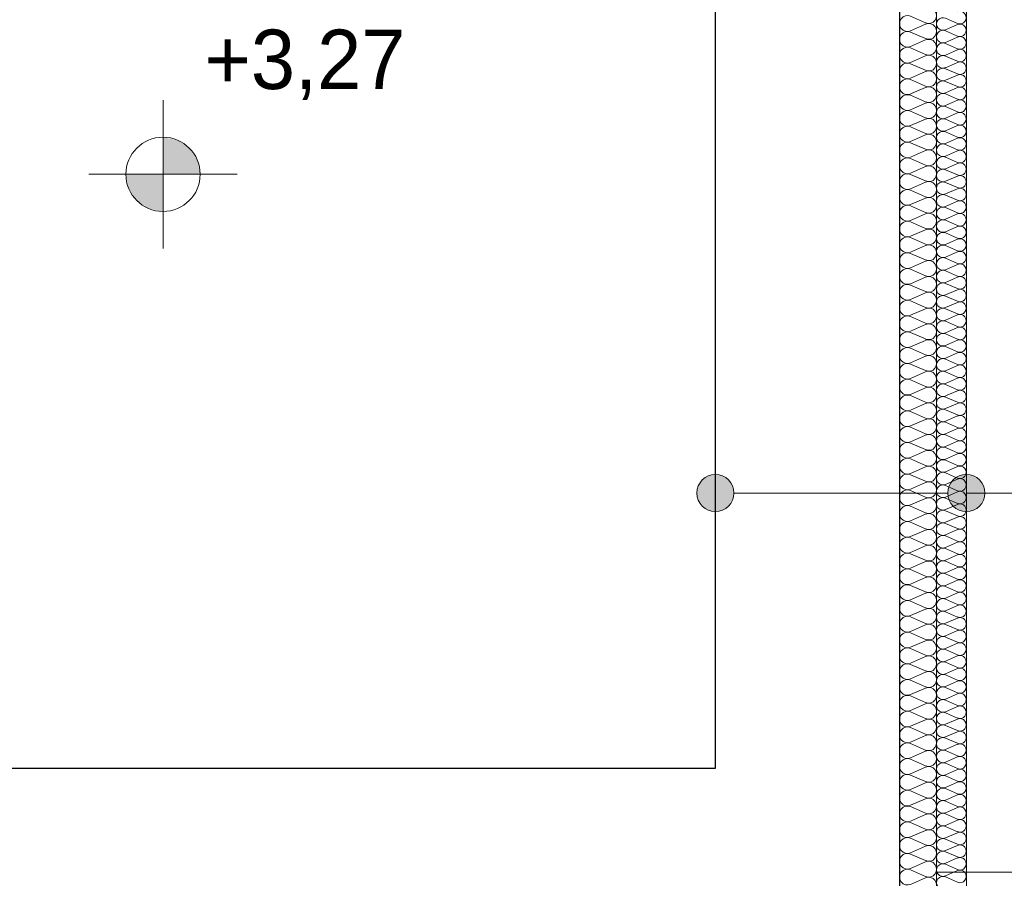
# Model space of a CAD drawing. Extents: x -438200 to -357500, y 15000 to 163871.
# Tile 67 of 148: x -417065 to -414413, y 77933 to 80246. Entities that reach past the tile are written whole.
import ezdxf
from ezdxf.lldxf.tags import DXFTag

# ---------------------------------------------------------------- set-up
doc = ezdxf.new("R2010")
doc.units = 0
doc.header["$MEASUREMENT"] = 0
for name, color, linetype in [('#podkład', 252, 'Continuous'), ('Arch ocieplenie', 252, 'Continuous'), ('Arch opisy', 252, 'Continuous'), ('Inwent Izolacje', 252, 'Continuous'), ('INWENT RZĘDNE', 252, 'Continuous'), ('IS_Opisy_działek_Therm', 7, 'SOLID')]:
    doc.layers.add(name, color=color, linetype=linetype)
for name, color, linetype, lineweight in [('Arch ocieplenie_Nr_Pióra__44', 252, 'Continuous', 13), ('Arch opisy_Nr_Pióra__21', 252, 'Continuous', 9), ('Arch wykończenie_Nr_Pióra__3', 252, 'Continuous', 18), ('INWENT DACH_Nr_Pióra__21', 252, 'Continuous', 9), ('Inwent Izolacje_Nr_Pióra__44', 252, 'Continuous', 13), ('INWENT RZĘDNE_Nr_Pióra__21', 252, 'Continuous', 9), ('INWENT.ŚCIANY_Nr_Pióra__1', 252, 'Continuous', 25), ('INWENT.ŚCIANY_Nr_Pióra__2', 252, 'Continuous', 13)]:
    doc.layers.add(name, color=color, linetype=linetype, lineweight=lineweight)
doc.styles.add('GENERATED_STYLE_2', font='txt')
doc.styles.get("Standard").update_dxf_attribs({"font": 'arial.ttf', "width": 0.8, "bigfont": 'BIGFONT.SHX'})
tags = doc.linetypes.add('SOLID', pattern=[10, 10, 0]).pattern_tags.tags
tags[6:7] = [DXFTag(74, 4), DXFTag(75, 0), DXFTag(340, '0'), DXFTag(46, 0.0), DXFTag(50, 0.0), DXFTag(44, 0.0), DXFTag(45, 0.0)]
tags[4:5] = [DXFTag(74, 4), DXFTag(75, 0), DXFTag(340, '0'), DXFTag(46, 0.0), DXFTag(50, 0.0), DXFTag(44, 0.0), DXFTag(45, 0.0)]

# ---------------------------------------------------------------- blocks, each defined once
blk = doc.blocks.new('Izolacja cieplna 14_186', base_point=(-414594.9, 57732.6))
at = {"layer": 'Arch ocieplenie_Nr_Pióra__44', "linetype": 'Continuous'}
for p, q in [((-414538.8, 70048.8), (-414571.1, 70063)), ((-414571.1, 70031.8), (-414538.8, 70045.9)), ((-414538.8, 70014.8), (-414571.1, 70028.9)), ((-414571.1, 69997.8), (-414538.8, 70011.9)), ((-414538.8, 69980.8), (-414571.1, 69994.9)), ((-414571.1, 69963.8), (-414538.8, 69977.9)), ((-414538.8, 69946.8), (-414571.1, 69960.9)), ((-414571.1, 69929.7), (-414538.8, 69943.9)), ((-414538.8, 69912.7), (-414571.1, 69926.9)), ((-414571.1, 69895.7), (-414538.8, 69909.9)), ((-414538.8, 69878.7), (-414571.1, 69892.9)), ((-414571.1, 69861.7), (-414538.8, 69875.9)), ((-414538.8, 69844.7), (-414571.1, 69858.8)), ((-414571.1, 69827.7), (-414538.8, 69841.8)), ((-414538.8, 69810.7), (-414571.1, 69824.8)), ((-414571.1, 69793.7), (-414538.8, 69807.8)), ((-414538.8, 69776.7), (-414571.1, 69790.8)), ((-414571.1, 69759.6), (-414538.8, 69773.8)), ((-414538.8, 69742.6), (-414571.1, 69756.8)), ((-414571.1, 69725.6), (-414538.8, 69739.8)), ((-414538.8, 69708.6), (-414571.1, 69722.8)), ((-414571.1, 69691.6), (-414538.8, 69705.8)), ((-414538.8, 69674.6), (-414571.1, 69688.8)), ((-414571.1, 69657.6), (-414538.8, 69671.7)), ((-414538.8, 69640.6), (-414571.1, 69654.7)), ((-414571.1, 69623.6), (-414538.8, 69637.7)), ((-414538.8, 69606.6), (-414571.1, 69620.7)), ((-414571.1, 69589.6), (-414538.8, 69603.7)), ((-414538.8, 69572.5), (-414571.1, 69586.7)), ((-414571.1, 69555.5), (-414538.8, 69569.7)), ((-414538.8, 69538.5), (-414571.1, 69552.7)), ((-414571.1, 69521.5), (-414538.8, 69535.7)), ((-414538.8, 69504.5), (-414571.1, 69518.7)), ((-414571.1, 69487.5), (-414538.8, 69501.6)), ((-414538.8, 69470.5), (-414571.1, 69484.6)), ((-414571.1, 69453.5), (-414538.8, 69467.6)), ((-414538.8, 69436.5), (-414571.1, 69450.6)), ((-414571.1, 69419.5), (-414538.8, 69433.6)), ((-414538.8, 69402.5), (-414571.1, 69416.6)), ((-414571.1, 69385.4), (-414538.8, 69399.6)), ((-414538.8, 69368.4), (-414571.1, 69382.6)), ((-414571.1, 69351.4), (-414538.8, 69365.6)), ((-414538.8, 69334.4), (-414571.1, 69348.6)), ((-414571.1, 69317.4), (-414538.8, 69331.6)), ((-414538.8, 69300.4), (-414571.1, 69314.5)), ((-414571.1, 69283.4), (-414538.8, 69297.5)), ((-414538.8, 69266.4), (-414571.1, 69280.5)), ((-414571.1, 69249.4), (-414538.8, 69263.5)), ((-414538.8, 69232.4), (-414571.1, 69246.5)), ((-414571.1, 69215.3), (-414538.8, 69229.5)), ((-414538.8, 69198.3), (-414571.1, 69212.5)), ((-414571.1, 69181.3), (-414538.8, 69195.5)), ((-414538.8, 69164.3), (-414571.1, 69178.5)), ((-414571.1, 69147.3), (-414538.8, 69161.5)), ((-414538.8, 69130.3), (-414571.1, 69144.5)), ((-414571.1, 69113.3), (-414538.8, 69127.4)), ((-414538.8, 69096.3), (-414571.1, 69110.4)), ((-414571.1, 69079.3), (-414538.8, 69093.4)), ((-414538.8, 69062.3), (-414571.1, 69076.4)), ((-414571.1, 69045.3), (-414538.8, 69059.4)), ((-414538.8, 69028.2), (-414571.1, 69042.4)), ((-414571.1, 69011.2), (-414538.8, 69025.4)), ((-414538.8, 68994.2), (-414571.1, 69008.4)), ((-414571.1, 68977.2), (-414538.8, 68991.4)), ((-414538.8, 68960.2), (-414571.1, 68974.4)), ((-414571.1, 68943.2), (-414538.8, 68957.3)), ((-414538.8, 68926.2), (-414571.1, 68940.3)), ((-414571.1, 68909.2), (-414538.8, 68923.3)), ((-414538.8, 68892.2), (-414571.1, 68906.3)), ((-414571.1, 68875.2), (-414538.8, 68889.3)), ((-414538.8, 68858.2), (-414571.1, 68872.3)), ((-414571.1, 68841.1), (-414538.8, 68855.3)), ((-414538.8, 68824.1), (-414571.1, 68838.3)), ((-414571.1, 68807.1), (-414538.8, 68821.3)), ((-414538.8, 68790.1), (-414571.1, 68804.3)), ((-414571.1, 68773.1), (-414538.8, 68787.3)), ((-414538.8, 68756.1), (-414571.1, 68770.2)), ((-414571.1, 68739.1), (-414538.8, 68753.2)), ((-414538.8, 68722.1), (-414571.1, 68736.2)), ((-414571.1, 68705.1), (-414538.8, 68719.2)), ((-414538.8, 68688.1), (-414571.1, 68702.2)), ((-414571.1, 68671), (-414538.8, 68685.2)), ((-414538.8, 68654), (-414571.1, 68668.2)), ((-414571.1, 68637), (-414538.8, 68651.2)), ((-414538.8, 68620), (-414571.1, 68634.2)), ((-414571.1, 68603), (-414538.8, 68617.2)), ((-414538.8, 68586), (-414571.1, 68600.2)), ((-414571.1, 68569), (-414538.8, 68583.1)), ((-414538.8, 68552), (-414571.1, 68566.1)), ((-414571.1, 68535), (-414538.8, 68549.1)), ((-414538.8, 68518), (-414571.1, 68532.1)), ((-414571.1, 68501), (-414538.8, 68515.1)), ((-414538.8, 68483.9), (-414571.1, 68498.1)), ((-414571.1, 68466.9), (-414538.8, 68481.1)), ((-414538.8, 68449.9), (-414571.1, 68464.1)), ((-414571.1, 68432.9), (-414538.8, 68447.1)), ((-414538.8, 68415.9), (-414571.1, 68430.1)), ((-414571.1, 68398.9), (-414538.8, 68413.1)), ((-414538.8, 68381.9), (-414571.1, 68396)), ((-414571.1, 68364.9), (-414538.8, 68379)), ((-414538.8, 68347.9), (-414571.1, 68362)), ((-414571.1, 68330.9), (-414538.8, 68345)), ((-414538.8, 68313.9), (-414571.1, 68328)), ((-414571.1, 68296.8), (-414538.8, 68311)), ((-414538.8, 68279.8), (-414571.1, 68294)), ((-414571.1, 68262.8), (-414538.8, 68277)), ((-414538.8, 68245.8), (-414571.1, 68260)), ((-414571.1, 68228.8), (-414538.8, 68243)), ((-414538.8, 68211.8), (-414571.1, 68225.9)), ((-414571.1, 68194.8), (-414538.8, 68208.9)), ((-414538.8, 68177.8), (-414571.1, 68191.9)), ((-414571.1, 68160.8), (-414538.8, 68174.9)), ((-414538.8, 68143.8), (-414571.1, 68157.9)), ((-414571.1, 68126.7), (-414538.8, 68140.9)), ((-414538.8, 68109.7), (-414571.1, 68123.9)), ((-414571.1, 68092.7), (-414538.8, 68106.9)), ((-414538.8, 68075.7), (-414571.1, 68089.9)), ((-414571.1, 68058.7), (-414538.8, 68072.9)), ((-414538.8, 68041.7), (-414571.1, 68055.9)), ((-414571.1, 68024.7), (-414538.8, 68038.8)), ((-414538.8, 68007.7), (-414571.1, 68021.8)), ((-414571.1, 67990.7), (-414538.8, 68004.8)), ((-414538.8, 67973.7), (-414571.1, 67987.8)), ((-414571.1, 67956.7), (-414538.8, 67970.8)), ((-414538.8, 67939.6), (-414571.1, 67953.8)), ((-414571.1, 67922.6), (-414538.8, 67936.8)), ((-414538.8, 67905.6), (-414571.1, 67919.8)), ((-414571.1, 67888.6), (-414538.8, 67902.8)), ((-414538.8, 67871.6), (-414571.1, 67885.8)), ((-414571.1, 67854.6), (-414538.8, 67868.8)), ((-414538.8, 67837.6), (-414571.1, 67851.7)), ((-414571.1, 67820.6), (-414538.8, 67834.7)), ((-414538.8, 67803.6), (-414571.1, 67817.7)), ((-414571.1, 67786.6), (-414538.8, 67800.7)), ((-414538.8, 67769.6), (-414571.1, 67783.7)), ((-414571.1, 67752.5), (-414538.8, 67766.7)), ((-414538.8, 67735.5), (-414571.1, 67749.7))]:
    blk.add_line(p, q, dxfattribs=at)
for centre, start_param, end_param in [((-414532, 70064.4), 1.158003, 5.125183), ((-414577.9, 70047.4), 4.299595, 8.266774), ((-414532, 70030.4), 1.158003, 5.125183), ((-414577.9, 70013.4), 4.299595, 8.266774), ((-414577.9, 69979.3), 4.299595, 8.266774), ((-414532, 69996.3), 1.158003, 5.125183), ((-414532, 69962.3), 1.158003, 5.125183), ((-414577.9, 69945.3), 4.299595, 8.266774), ((-414532, 69928.3), 1.158003, 5.125183), ((-414577.9, 69911.3), 4.299595, 8.266774), ((-414577.9, 69877.3), 4.299595, 8.266774), ((-414532, 69894.3), 1.158003, 5.125183), ((-414577.9, 69843.3), 4.299595, 8.266774), ((-414532, 69860.3), 1.158003, 5.125183), ((-414532, 69826.3), 1.158003, 5.125183), ((-414577.9, 69809.2), 4.299595, 8.266774), ((-414532, 69792.2), 1.158003, 5.125183), ((-414577.9, 69775.2), 4.299595, 8.266774), ((-414577.9, 69741.2), 4.299595, 8.266774), ((-414532, 69758.2), 1.158003, 5.125183), ((-414532, 69724.2), 1.158003, 5.125183), ((-414577.9, 69707.2), 4.299595, 8.266774), ((-414532, 69690.2), 1.158003, 5.125183), ((-414577.9, 69673.2), 4.299595, 8.266774), ((-414532, 69656.2), 1.158003, 5.125183), ((-414577.9, 69639.2), 4.299595, 8.266774), ((-414577.9, 69605.1), 4.299595, 8.266774), ((-414532, 69622.1), 1.158003, 5.125183), ((-414532, 69588.1), 1.158003, 5.125183), ((-414577.9, 69571.1), 4.299595, 8.266774), ((-414532, 69554.1), 1.158003, 5.125183), ((-414577.9, 69537.1), 4.299595, 8.266774), ((-414577.9, 69503.1), 4.299595, 8.266774), ((-414532, 69520.1), 1.158003, 5.125183), ((-414532, 69486.1), 1.158003, 5.125183), ((-414577.9, 69469.1), 4.299595, 8.266774), ((-414532, 69452), 1.158003, 5.125183), ((-414577.9, 69435), 4.299595, 8.266774), ((-414532, 69418), 1.158003, 5.125183), ((-414577.9, 69401), 4.299595, 8.266774), ((-414577.9, 69367), 4.299595, 8.266774), ((-414532, 69384), 1.158003, 5.125183), ((-414532, 69350), 1.158003, 5.125183), ((-414577.9, 69333), 4.299595, 8.266774), ((-414532, 69316), 1.158003, 5.125183), ((-414577.9, 69299), 4.299595, 8.266774), ((-414577.9, 69264.9), 4.299595, 8.266774), ((-414532, 69282), 1.158003, 5.125183), ((-414532, 69247.9), 1.158003, 5.125183), ((-414577.9, 69230.9), 4.299595, 8.266774), ((-414532, 69213.9), 1.158003, 5.125183), ((-414577.9, 69196.9), 4.299595, 8.266774), ((-414532, 69179.9), 1.158003, 5.125183), ((-414577.9, 69162.9), 4.299595, 8.266774), ((-414577.9, 69128.9), 4.299595, 8.266774), ((-414532, 69145.9), 1.158003, 5.125183), ((-414532, 69111.9), 1.158003, 5.125183), ((-414577.9, 69094.9), 4.299595, 8.266774), ((-414532, 69077.8), 1.158003, 5.125183), ((-414577.9, 69060.8), 4.299595, 8.266774), ((-414577.9, 69026.8), 4.299595, 8.266774), ((-414532, 69043.8), 1.158003, 5.125183), ((-414532, 69009.8), 1.158003, 5.125183), ((-414577.9, 68992.8), 4.299595, 8.266774), ((-414532, 68975.8), 1.158003, 5.125183), ((-414577.9, 68958.8), 4.299595, 8.266774), ((-414532, 68941.8), 1.158003, 5.125183), ((-414577.9, 68924.8), 4.299595, 8.266774), ((-414577.9, 68890.7), 4.299595, 8.266774), ((-414532, 68907.8), 1.158003, 5.125183), ((-414532, 68873.7), 1.158003, 5.125183), ((-414577.9, 68856.7), 4.299595, 8.266774), ((-414532, 68839.7), 1.158003, 5.125183), ((-414577.9, 68822.7), 4.299595, 8.266774), ((-414577.9, 68788.7), 4.299595, 8.266774), ((-414532, 68805.7), 1.158003, 5.125183), ((-414577.9, 68754.7), 4.299595, 8.266774), ((-414532, 68771.7), 1.158003, 5.125183), ((-414532, 68737.7), 1.158003, 5.125183), ((-414577.9, 68720.6), 4.299595, 8.266774), ((-414532, 68703.6), 1.158003, 5.125183), ((-414577.9, 68686.6), 4.299595, 8.266774), ((-414577.9, 68652.6), 4.299595, 8.266774), ((-414532, 68669.6), 1.158003, 5.125183), ((-414532, 68635.6), 1.158003, 5.125183), ((-414577.9, 68618.6), 4.299595, 8.266774), ((-414532, 68601.6), 1.158003, 5.125183), ((-414577.9, 68584.6), 4.299595, 8.266774), ((-414577.9, 68550.6), 4.299595, 8.266774), ((-414532, 68567.6), 1.158003, 5.125183), ((-414577.9, 68516.5), 4.299595, 8.266774), ((-414532, 68533.5), 1.158003, 5.125183), ((-414532, 68499.5), 1.158003, 5.125183), ((-414577.9, 68482.5), 4.299595, 8.266774), ((-414532, 68465.5), 1.158003, 5.125183), ((-414577.9, 68448.5), 4.299595, 8.266774), ((-414577.9, 68414.5), 4.299595, 8.266774), ((-414532, 68431.5), 1.158003, 5.125183), ((-414532, 68397.5), 1.158003, 5.125183), ((-414577.9, 68380.5), 4.299595, 8.266774), ((-414532, 68363.5), 1.158003, 5.125183), ((-414577.9, 68346.4), 4.299595, 8.266774), ((-414577.9, 68312.4), 4.299595, 8.266774), ((-414532, 68329.4), 1.158003, 5.125183), ((-414577.9, 68278.4), 4.299595, 8.266774), ((-414532, 68295.4), 1.158003, 5.125183), ((-414532, 68261.4), 1.158003, 5.125183), ((-414577.9, 68244.4), 4.299595, 8.266774), ((-414532, 68227.4), 1.158003, 5.125183), ((-414577.9, 68210.4), 4.299595, 8.266774), ((-414577.9, 68176.3), 4.299595, 8.266774), ((-414532, 68193.4), 1.158003, 5.125183), ((-414532, 68159.3), 1.158003, 5.125183), ((-414577.9, 68142.3), 4.299595, 8.266774), ((-414532, 68125.3), 1.158003, 5.125183), ((-414577.9, 68108.3), 4.299595, 8.266774), ((-414532, 68091.3), 1.158003, 5.125183), ((-414577.9, 68074.3), 4.299595, 8.266774), ((-414577.9, 68040.3), 4.299595, 8.266774), ((-414532, 68057.3), 1.158003, 5.125183), ((-414532, 68023.3), 1.158003, 5.125183), ((-414577.9, 68006.3), 4.299595, 8.266774), ((-414532, 67989.2), 1.158003, 5.125183), ((-414577.9, 67972.2), 4.299595, 8.266774), ((-414577.9, 67938.2), 4.299595, 8.266774), ((-414532, 67955.2), 1.158003, 5.125183), ((-414532, 67921.2), 1.158003, 5.125183), ((-414577.9, 67904.2), 4.299595, 8.266774), ((-414532, 67887.2), 1.158003, 5.125183), ((-414577.9, 67870.2), 4.299595, 8.266774), ((-414532, 67853.2), 1.158003, 5.125183), ((-414577.9, 67836.2), 4.299595, 8.266774), ((-414577.9, 67802.1), 4.299595, 8.266774), ((-414532, 67819.2), 1.158003, 5.125183), ((-414532, 67785.1), 1.158003, 5.125183), ((-414577.9, 67768.1), 4.299595, 8.266774), ((-414532, 67751.1), 1.158003, 5.125183), ((-414577.9, 67734.1), 4.299595, 8.266774)]:
    blk.add_ellipse(centre, major_axis=(-17, 0), ratio=0.999704, start_param=start_param, end_param=end_param, dxfattribs=at)
blk = doc.blocks.new('Izolacja cieplna 14_328', base_point=(-414694.9, 72092.6))
at = {"layer": 'Inwent Izolacje_Nr_Pióra__44', "linetype": 'Continuous'}
for p, q in [((-414665.1, 70068.2), (-414624.7, 70050.4)), ((-414624.7, 70046.9), (-414665.1, 70029.1)), ((-414665.1, 70025.6), (-414624.7, 70007.9)), ((-414624.7, 70004.3), (-414665.1, 69986.6)), ((-414665.1, 69983), (-414624.7, 69965.3)), ((-414624.7, 69961.7), (-414665.1, 69944)), ((-414665.1, 69940.4), (-414624.7, 69922.7)), ((-414624.7, 69919.1), (-414665.1, 69901.4)), ((-414665.1, 69897.8), (-414624.7, 69880.1)), ((-414624.7, 69876.5), (-414665.1, 69858.8)), ((-414665.1, 69855.2), (-414624.7, 69837.5)), ((-414624.7, 69833.9), (-414665.1, 69816.2)), ((-414665.1, 69812.7), (-414624.7, 69794.9)), ((-414624.7, 69791.4), (-414665.1, 69773.6)), ((-414665.1, 69770.1), (-414624.7, 69752.4)), ((-414624.7, 69748.8), (-414665.1, 69731.1)), ((-414665.1, 69727.5), (-414624.7, 69709.8)), ((-414624.7, 69706.2), (-414665.1, 69688.5)), ((-414665.1, 69684.9), (-414624.7, 69667.2)), ((-414624.7, 69663.6), (-414665.1, 69645.9)), ((-414665.1, 69642.3), (-414624.7, 69624.6)), ((-414624.7, 69621), (-414665.1, 69603.3)), ((-414665.1, 69599.7), (-414624.7, 69582)), ((-414624.7, 69578.5), (-414665.1, 69560.7)), ((-414665.1, 69557.2), (-414624.7, 69539.4)), ((-414624.7, 69535.9), (-414665.1, 69518.2)), ((-414665.1, 69514.6), (-414624.7, 69496.9)), ((-414624.7, 69493.3), (-414665.1, 69475.6)), ((-414665.1, 69472), (-414624.7, 69454.3)), ((-414624.7, 69450.7), (-414665.1, 69433)), ((-414665.1, 69429.4), (-414624.7, 69411.7)), ((-414624.7, 69408.1), (-414665.1, 69390.4)), ((-414665.1, 69386.8), (-414624.7, 69369.1)), ((-414624.7, 69365.5), (-414665.1, 69347.8)), ((-414665.1, 69344.2), (-414624.7, 69326.5)), ((-414624.7, 69323), (-414665.1, 69305.2)), ((-414665.1, 69301.7), (-414624.7, 69283.9)), ((-414624.7, 69280.4), (-414665.1, 69262.7)), ((-414665.1, 69259.1), (-414624.7, 69241.4)), ((-414624.7, 69237.8), (-414665.1, 69220.1)), ((-414665.1, 69216.5), (-414624.7, 69198.8)), ((-414624.7, 69195.2), (-414665.1, 69177.5)), ((-414665.1, 69173.9), (-414624.7, 69156.2)), ((-414624.7, 69152.6), (-414665.1, 69134.9)), ((-414665.1, 69131.3), (-414624.7, 69113.6)), ((-414624.7, 69110), (-414665.1, 69092.3)), ((-414665.1, 69088.8), (-414624.7, 69071)), ((-414624.7, 69067.5), (-414665.1, 69049.7)), ((-414665.1, 69046.2), (-414624.7, 69028.5)), ((-414624.7, 69024.9), (-414665.1, 69007.2)), ((-414665.1, 69003.6), (-414624.7, 68985.9)), ((-414624.7, 68982.3), (-414665.1, 68964.6)), ((-414665.1, 68961), (-414624.7, 68943.3)), ((-414624.7, 68939.7), (-414665.1, 68922)), ((-414665.1, 68918.4), (-414624.7, 68900.7)), ((-414624.7, 68897.1), (-414665.1, 68879.4)), ((-414665.1, 68875.8), (-414624.7, 68858.1)), ((-414624.7, 68854.5), (-414665.1, 68836.8)), ((-414665.1, 68833.3), (-414624.7, 68815.5)), ((-414624.7, 68812), (-414665.1, 68794.2)), ((-414665.1, 68790.7), (-414624.7, 68773)), ((-414624.7, 68769.4), (-414665.1, 68751.7)), ((-414665.1, 68748.1), (-414624.7, 68730.4)), ((-414624.7, 68726.8), (-414665.1, 68709.1)), ((-414665.1, 68705.5), (-414624.7, 68687.8)), ((-414624.7, 68684.2), (-414665.1, 68666.5)), ((-414665.1, 68662.9), (-414624.7, 68645.2)), ((-414624.7, 68641.6), (-414665.1, 68623.9)), ((-414665.1, 68620.3), (-414624.7, 68602.6)), ((-414624.7, 68599.1), (-414665.1, 68581.3)), ((-414665.1, 68577.8), (-414624.7, 68560)), ((-414624.7, 68556.5), (-414665.1, 68538.8)), ((-414665.1, 68535.2), (-414624.7, 68517.5)), ((-414624.7, 68513.9), (-414665.1, 68496.2)), ((-414665.1, 68492.6), (-414624.7, 68474.9)), ((-414624.7, 68471.3), (-414665.1, 68453.6)), ((-414665.1, 68450), (-414624.7, 68432.3)), ((-414624.7, 68428.7), (-414665.1, 68411)), ((-414665.1, 68407.4), (-414624.7, 68389.7)), ((-414624.7, 68386.1), (-414665.1, 68368.4)), ((-414665.1, 68364.8), (-414624.7, 68347.1)), ((-414624.7, 68343.6), (-414665.1, 68325.8)), ((-414665.1, 68322.3), (-414624.7, 68304.6)), ((-414624.7, 68301), (-414665.1, 68283.3)), ((-414665.1, 68279.7), (-414624.7, 68262)), ((-414624.7, 68258.4), (-414665.1, 68240.7)), ((-414665.1, 68237.1), (-414624.7, 68219.4)), ((-414624.7, 68215.8), (-414665.1, 68198.1)), ((-414665.1, 68194.5), (-414624.7, 68176.8)), ((-414624.7, 68173.2), (-414665.1, 68155.5)), ((-414665.1, 68151.9), (-414624.7, 68134.2)), ((-414624.7, 68130.6), (-414665.1, 68112.9)), ((-414665.1, 68109.4), (-414624.7, 68091.6)), ((-414624.7, 68088.1), (-414665.1, 68070.3)), ((-414665.1, 68066.8), (-414624.7, 68049.1)), ((-414624.7, 68045.5), (-414665.1, 68027.8)), ((-414665.1, 68024.2), (-414624.7, 68006.5)), ((-414624.7, 68002.9), (-414665.1, 67985.2)), ((-414665.1, 67981.6), (-414624.7, 67963.9)), ((-414624.7, 67960.3), (-414665.1, 67942.6)), ((-414665.1, 67939), (-414624.7, 67921.3)), ((-414624.7, 67917.7), (-414665.1, 67900)), ((-414665.1, 67896.4), (-414624.7, 67878.7)), ((-414624.7, 67875.1), (-414665.1, 67857.4)), ((-414665.1, 67853.9), (-414624.7, 67836.1)), ((-414624.7, 67832.6), (-414665.1, 67814.9)), ((-414665.1, 67811.3), (-414624.7, 67793.6)), ((-414624.7, 67790), (-414665.1, 67772.3)), ((-414665.1, 67768.7), (-414624.7, 67751)), ((-414624.7, 67747.4), (-414665.1, 67729.7))]:
    blk.add_line(p, q, dxfattribs=at)
for centre, start_param, end_param in [((-414616.2, 70069.9), 5.870392, 9.837571), ((-414673.7, 70048.6), 2.7288, 6.695979), ((-414616.2, 70027.4), 5.870392, 9.837571), ((-414673.7, 70006.1), 2.7288, 6.695979), ((-414616.2, 69984.8), 5.870392, 9.837571), ((-414673.7, 69963.5), 2.7288, 6.695979), ((-414673.7, 69920.9), 2.7288, 6.695979), ((-414616.2, 69942.2), 5.870392, 9.837571), ((-414616.2, 69899.6), 5.870392, 9.837571), ((-414673.7, 69878.3), 2.7288, 6.695979), ((-414616.2, 69857), 5.870392, 9.837571), ((-414673.7, 69835.7), 2.7288, 6.695979), ((-414616.2, 69814.4), 5.870392, 9.837571), ((-414673.7, 69793.2), 2.7288, 6.695979), ((-414616.2, 69771.9), 5.870392, 9.837571), ((-414673.7, 69750.6), 2.7288, 6.695979), ((-414673.7, 69708), 2.7288, 6.695979), ((-414616.2, 69729.3), 5.870392, 9.837571), ((-414616.2, 69686.7), 5.870392, 9.837571), ((-414673.7, 69665.4), 2.7288, 6.695979), ((-414616.2, 69644.1), 5.870392, 9.837571), ((-414673.7, 69622.8), 2.7288, 6.695979), ((-414616.2, 69601.5), 5.870392, 9.837571), ((-414673.7, 69580.2), 2.7288, 6.695979), ((-414616.2, 69558.9), 5.870392, 9.837571), ((-414673.7, 69537.7), 2.7288, 6.695979), ((-414673.7, 69495.1), 2.7288, 6.695979), ((-414616.2, 69516.4), 5.870392, 9.837571), ((-414616.2, 69473.8), 5.870392, 9.837571), ((-414673.7, 69452.5), 2.7288, 6.695979), ((-414616.2, 69431.2), 5.870392, 9.837571), ((-414673.7, 69409.9), 2.7288, 6.695979), ((-414616.2, 69388.6), 5.870392, 9.837571), ((-414673.7, 69367.3), 2.7288, 6.695979), ((-414616.2, 69346), 5.870392, 9.837571), ((-414673.7, 69324.7), 2.7288, 6.695979), ((-414673.7, 69282.2), 2.7288, 6.695979), ((-414616.2, 69303.5), 5.870392, 9.837571), ((-414616.2, 69260.9), 5.870392, 9.837571), ((-414673.7, 69239.6), 2.7288, 6.695979), ((-414616.2, 69218.3), 5.870392, 9.837571), ((-414673.7, 69197), 2.7288, 6.695979), ((-414616.2, 69175.7), 5.870392, 9.837571), ((-414673.7, 69154.4), 2.7288, 6.695979), ((-414616.2, 69133.1), 5.870392, 9.837571), ((-414673.7, 69111.8), 2.7288, 6.695979), ((-414673.7, 69069.2), 2.7288, 6.695979), ((-414616.2, 69090.5), 5.870392, 9.837571), ((-414616.2, 69048), 5.870392, 9.837571), ((-414673.7, 69026.7), 2.7288, 6.695979), ((-414616.2, 69005.4), 5.870392, 9.837571), ((-414673.7, 68984.1), 2.7288, 6.695979), ((-414616.2, 68962.8), 5.870392, 9.837571), ((-414673.7, 68941.5), 2.7288, 6.695979), ((-414616.2, 68920.2), 5.870392, 9.837571), ((-414673.7, 68898.9), 2.7288, 6.695979), ((-414673.7, 68856.3), 2.7288, 6.695979), ((-414616.2, 68877.6), 5.870392, 9.837571), ((-414616.2, 68835), 5.870392, 9.837571), ((-414673.7, 68813.8), 2.7288, 6.695979), ((-414616.2, 68792.5), 5.870392, 9.837571), ((-414673.7, 68771.2), 2.7288, 6.695979), ((-414616.2, 68749.9), 5.870392, 9.837571), ((-414673.7, 68728.6), 2.7288, 6.695979), ((-414616.2, 68707.3), 5.870392, 9.837571), ((-414673.7, 68686), 2.7288, 6.695979), ((-414616.2, 68664.7), 5.870392, 9.837571), ((-414673.7, 68643.4), 2.7288, 6.695979), ((-414616.2, 68622.1), 5.870392, 9.837571), ((-414673.7, 68600.8), 2.7288, 6.695979), ((-414616.2, 68579.5), 5.870392, 9.837571), ((-414673.7, 68558.3), 2.7288, 6.695979), ((-414673.7, 68515.7), 2.7288, 6.695979), ((-414616.2, 68537), 5.870392, 9.837571), ((-414616.2, 68494.4), 5.870392, 9.837571), ((-414673.7, 68473.1), 2.7288, 6.695979), ((-414616.2, 68451.8), 5.870392, 9.837571), ((-414673.7, 68430.5), 2.7288, 6.695979), ((-414616.2, 68409.2), 5.870392, 9.837571), ((-414673.7, 68387.9), 2.7288, 6.695979), ((-414616.2, 68366.6), 5.870392, 9.837571), ((-414673.7, 68345.3), 2.7288, 6.695979), ((-414673.7, 68302.8), 2.7288, 6.695979), ((-414616.2, 68324.1), 5.870392, 9.837571), ((-414616.2, 68281.5), 5.870392, 9.837571), ((-414673.7, 68260.2), 2.7288, 6.695979), ((-414616.2, 68238.9), 5.870392, 9.837571), ((-414673.7, 68217.6), 2.7288, 6.695979), ((-414616.2, 68196.3), 5.870392, 9.837571), ((-414673.7, 68175), 2.7288, 6.695979), ((-414616.2, 68153.7), 5.870392, 9.837571), ((-414673.7, 68132.4), 2.7288, 6.695979), ((-414673.7, 68089.8), 2.7288, 6.695979), ((-414616.2, 68111.1), 5.870392, 9.837571), ((-414616.2, 68068.6), 5.870392, 9.837571), ((-414673.7, 68047.3), 2.7288, 6.695979), ((-414616.2, 68026), 5.870392, 9.837571), ((-414673.7, 68004.7), 2.7288, 6.695979), ((-414616.2, 67983.4), 5.870392, 9.837571), ((-414673.7, 67962.1), 2.7288, 6.695979), ((-414616.2, 67940.8), 5.870392, 9.837571), ((-414673.7, 67919.5), 2.7288, 6.695979), ((-414673.7, 67876.9), 2.7288, 6.695979), ((-414616.2, 67898.2), 5.870392, 9.837571), ((-414616.2, 67855.6), 5.870392, 9.837571), ((-414673.7, 67834.4), 2.7288, 6.695979), ((-414616.2, 67813.1), 5.870392, 9.837571), ((-414673.7, 67791.8), 2.7288, 6.695979), ((-414616.2, 67770.5), 5.870392, 9.837571), ((-414673.7, 67749.2), 2.7288, 6.695979), ((-414616.2, 67727.9), 5.870392, 9.837571)]:
    blk.add_ellipse(centre, major_axis=(0, -21.3), ratio=0.998897, start_param=start_param, end_param=end_param, dxfattribs=at)
blk = doc.blocks.new('Koty wysokościowe_26', base_point=(-416678.8, 69642.5))
at = {"layer": 'INWENT RZĘDNE_Nr_Pióra__21', "linetype": 'Continuous'}
for points in [[(-416678.8, 69642.5), (-416578.8, 69642.5), (-416586.5, 69680.8), (-416608.1, 69713.2), (-416640.6, 69734.9), (-416678.8, 69742.5)], [(-416678.8, 69642.5), (-416778.8, 69642.5), (-416771.2, 69604.2), (-416749.6, 69571.8), (-416717.1, 69550.1), (-416678.8, 69542.5)]]:
    blk.add_hatch(color=256, dxfattribs=at).paths.add_polyline_path(points, flags=0)
for p, q in [((-416678.8, 69442.5), (-416678.8, 69842.5)), ((-416878.8, 69642.5), (-416478.8, 69642.5))]:
    blk.add_line(p, q, dxfattribs=at)
blk.add_circle((-416678.8, 69642.5), 100, dxfattribs=at)
at = {"layer": 'INWENT RZĘDNE_Nr_Pióra__21', "insert": (-416567.1, 69842.5), "char_height": 160, "attachment_point": 7, "style": 'GENERATED_STYLE_2'}
blk.add_mtext('{+3,27}', dxfattribs=at)
blk = doc.blocks.new('Linia_136', base_point=(-414514.9, 68783.8))
at = {"layer": 'Arch opisy_Nr_Pióra__21', "linetype": 'Continuous'}
blk.add_line((-414514.9, 68783.8), (-412435.1, 68783.8), dxfattribs=at)
blk = doc.blocks.new('Linia_137', base_point=(-415190.9, 68783.8))
at = {"layer": 'Arch opisy_Nr_Pióra__21', "linetype": 'Continuous'}
for points in [[(-415140.9, 68783.8), (-415144.7, 68802.9), (-415155.6, 68819.2), (-415171.8, 68830), (-415190.9, 68833.8), (-415210.1, 68830), (-415226.3, 68819.2), (-415237.1, 68802.9), (-415240.9, 68783.8), (-415237.1, 68764.7), (-415226.3, 68748.5), (-415210.1, 68737.6), (-415190.9, 68733.8), (-415171.8, 68737.6), (-415155.6, 68748.5), (-415144.7, 68764.7)], [(-414464.9, 68783.8), (-414468.8, 68802.9), (-414479.6, 68819.2), (-414495.8, 68830), (-414514.9, 68833.8), (-414534.1, 68830), (-414550.3, 68819.2), (-414561.1, 68802.9), (-414564.9, 68783.8), (-414561.1, 68764.7), (-414550.3, 68748.5), (-414534.1, 68737.6), (-414514.9, 68733.8), (-414495.8, 68737.6), (-414479.6, 68748.5), (-414468.8, 68764.7)]]:
    blk.add_hatch(color=256, dxfattribs=at).paths.add_polyline_path(points, flags=0)
blk.add_line((-415140.9, 68783.8), (-414564.9, 68783.8), dxfattribs=at)
for centre in [(-415190.9, 68783.8), (-414514.9, 68783.8)]:
    blk.add_circle(centre, 50, dxfattribs=at)
blk = doc.blocks.new('piętro')
at = {"layer": 'Arch wykończenie_Nr_Pióra__3', "color": 252, "linetype": 'Continuous'}
blk.add_line((-414514.9, 64644.3), (-414514.9, 50084.3), dxfattribs=at)
at = {"layer": 'INWENT DACH_Nr_Pióra__21', "color": 252, "linetype": 'Continuous'}
blk.add_line((-414594.9, 60114.3), (-413139.4, 60114.3), dxfattribs=at)
at = {"layer": 'INWENT.ŚCIANY_Nr_Pióra__1', "color": 252, "linetype": 'Continuous'}
for p, q in [((-414694.9, 64444.3), (-414694.9, 50264.3)), ((-415190.9, 60394.3), (-415190.9, 64014.3)), ((-417934.9, 60394.3), (-415190.9, 60394.3))]:
    blk.add_line(p, q, dxfattribs=at)
at = {"layer": 'INWENT.ŚCIANY_Nr_Pióra__2', "color": 252, "linetype": 'Continuous'}
blk.add_line((-414594.9, 64604.3), (-414594.9, 50164.3), dxfattribs=at)
at = {"layer": 'Arch ocieplenie', "color": 252, "linetype": 'Continuous', "lineweight": 13}
blk.add_blockref('Izolacja cieplna 14_186', (-414594.9, 50084.3), dxfattribs=at)
at = {"layer": 'Arch opisy', "color": 252, "linetype": 'Continuous'}
for name, p in [('Linia_136', (-414514.9, 61135.5)), ('Linia_137', (-415190.9, 61135.5))]:
    blk.add_blockref(name, p, dxfattribs=at)
at = {"layer": 'Inwent Izolacje', "color": 252, "linetype": 'Continuous', "lineweight": 13}
blk.add_blockref('Izolacja cieplna 14_328', (-414694.9, 64444.3), dxfattribs=at)
at = {"layer": 'INWENT RZĘDNE', "color": 252}
blk.add_blockref('Koty wysokościowe_26', (-416678.8, 61994.1), dxfattribs=at)

msp = doc.modelspace()

# ---------------------------------------------------------------- block references
at = {"layer": '#podkład', "color": 3, "lineweight": 50}
msp.add_blockref('piętro', (0, 17835.1), dxfattribs=at)

# ---------------------------------------------------------------- next in the draw order: texts
at = {"layer": 'IS_Opisy_działek_Therm', "color": 3, "lineweight": 50, "ltscale": 10, "char_height": 180}
for insert, attachment_point in [((-415205.3, 79329.7), 7), ((-415205.3, 79286.5), 1), ((-415265.3, 79254.7), 7), ((-415265.3, 79254.7), 7)]:
    msp.add_mtext('\\fArial|b0|i0;', dxfattribs=dict(at, insert=insert, attachment_point=attachment_point))

doc.saveas('drawing.dxf')
